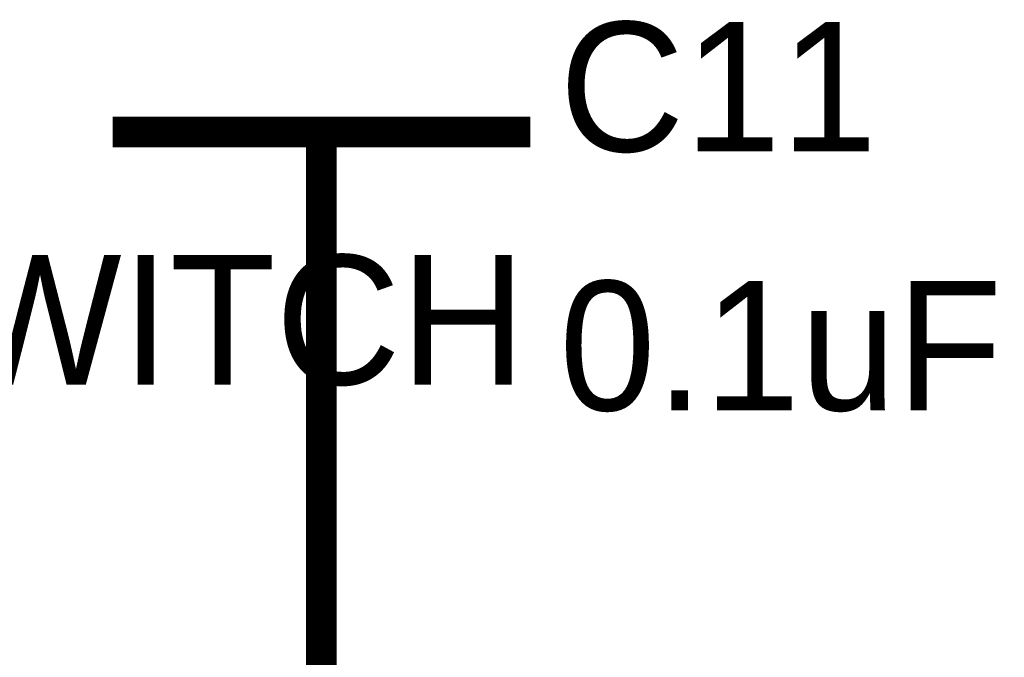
# Model space of a CAD drawing. Header units: inches. Extents: x 0 to 9.5, y -0.01 to 7.51.
# Tile 7 of 59: x 1.84 to 2.21, y 0.79 to 1.03. Entities that reach past the tile are written whole.
import ezdxf

# ---------------------------------------------------------------- set-up
doc = ezdxf.new("R2010")
doc.units = ezdxf.units.IN
doc.header["$MEASUREMENT"] = 0
doc.layers.add('Sheet', color=255, linetype='Continuous')

msp = doc.modelspace()

# ---------------------------------------------------------------- linework, layer by layer
at = {"layer": 'Sheet'}
for points in [[(1.87174, 0.98958, 0.0118, 0.0118, 0), (2.03164, 0.98958, 0.0118, 0.0118, 0)], [(1.95169, 0.98958, 0.0118, 0.0118, 0), (1.95169, 0.88976, 0.0118, 0.0118, 0)], [(1.55193, 0.79985, 0.0118, 0.0118, 0), (1.55193, 0.6498, 0.0118, 0.0118, 0), (1.95169, 0.6498, 0.0118, 0.0118, 0), (1.95169, 0.88976, 0.0118, 0.0118, 0)]]:
    msp.add_lwpolyline(points, format="xyseb", dxfattribs=at)

# ---------------------------------------------------------------- texts
for s, height, p in [('C11', 0.049603, (2.0428, 0.98214)), ('TACT SWITCH', 0.0496032, (1.57672, 0.89286)), ('0.1uF', 0.049603, (2.0428, 0.88294))]:
    msp.add_text(s, height=height, dxfattribs=at).set_placement(p)

doc.saveas('drawing.dxf')
